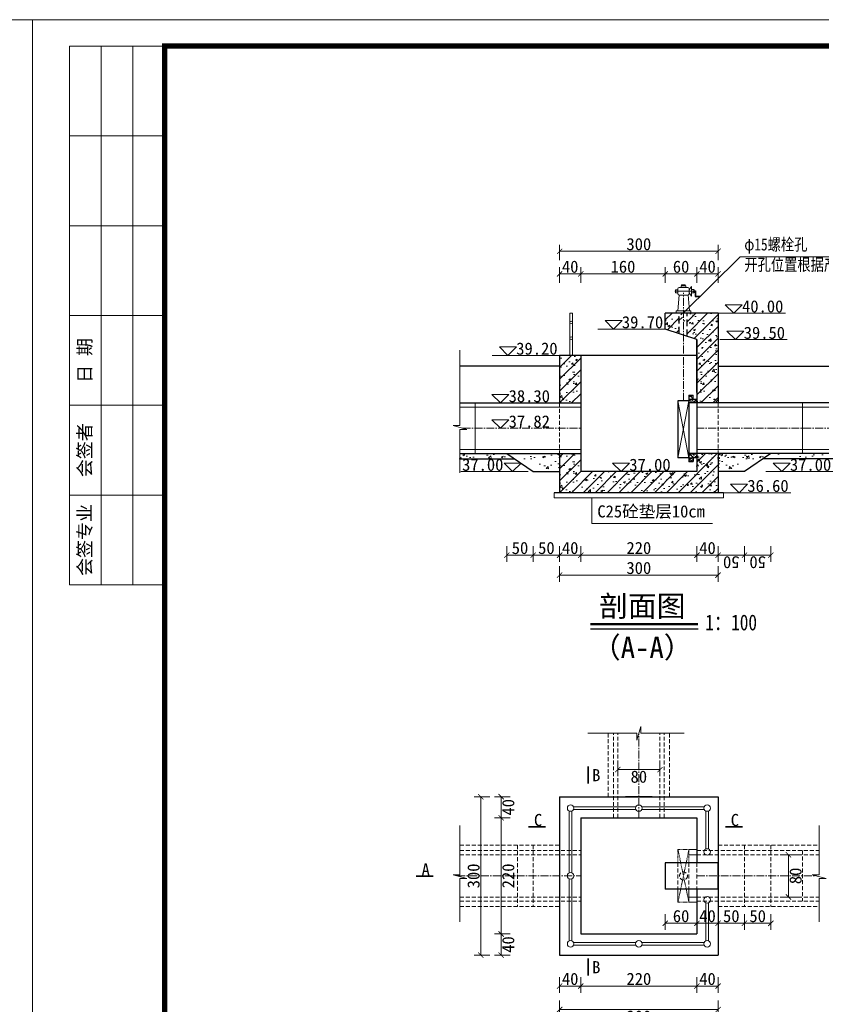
# Model space of a CAD drawing. Extents: x -27255 to 1448651, y 31034 to 8081248.
# Tile 93 of 198: x 583512 to 583663, y 3860907 to 3861094. Entities that reach past the tile are written whole.
import ezdxf
from ezdxf.enums import TextEntityAlignment as Align
from ezdxf.lldxf.tags import DXFTag

# ---------------------------------------------------------------- set-up
doc = ezdxf.new("R2010")
doc.units = 0
for name, pattern in [('CENTER2', [1.125, 0.75, -0.125, 0.125, -0.125]), ('DASHED', [19.05, 12.7, -6.35]), ('HIDDEN', [0.375, 0.25, -0.125])]:
    doc.linetypes.add(name, pattern=pattern)
doc.layers.get('0').update_dxf_attribs({"linetype": 'CONTINUOUS'})
for name, color, linetype, lineweight in [('0.09中心线', 1, 'DASHDOT2', 9), ('0.09标注线', 3, 'CONTINUOUS', 9), ('0.13填充', 8, 'CONTINUOUS', 9), ('0.13文字', 3, 'CONTINUOUS', 13), ('0.15红线', 1, 'CONTINUOUS', 15), ('0.30粗线', 7, 'CONTINUOUS', 30), ('图框', 7, 'CONTINUOUS', 20), ('文字', 7, 'CONTINUOUS', 15), ('粗线', 7, 'CONTINUOUS', 35), ('细实线', 3, 'CONTINUOUS', 20), ('细线', 7, 'CONTINUOUS', 15), ('虚线', 251, 'HIDDEN', 15)]:
    doc.layers.add(name, color=color, linetype=linetype, lineweight=lineweight)
doc.styles.add('-仿宋_GB2312', font='FangSong_GB2312.ttf')
doc.styles.get("Standard").update_dxf_attribs({"font": 'rs.shx', "bigfont": 'hztxt.shx'})
doc.styles.add('宋体', font='FangSong_GB2312.ttf')
tags = doc.linetypes.add('DASHDOT2', pattern=[0.5, 0.25, -0.125, 0, -0.125]).pattern_tags.tags
tags[10:11] = [DXFTag(74, 4), DXFTag(75, 0), DXFTag(340, '0'), DXFTag(46, 1.0), DXFTag(50, 0.0), DXFTag(44, 0.0), DXFTag(45, 0.0)]
tags[8:9] = [DXFTag(74, 4), DXFTag(75, 0), DXFTag(340, '0'), DXFTag(46, 1.0), DXFTag(50, 0.0), DXFTag(44, 0.0), DXFTag(45, 0.0)]
tags[6:7] = [DXFTag(74, 4), DXFTag(75, 0), DXFTag(340, '0'), DXFTag(46, 1.0), DXFTag(50, 0.0), DXFTag(44, 0.0), DXFTag(45, 0.0)]
tags[4:5] = [DXFTag(74, 4), DXFTag(75, 0), DXFTag(340, '0'), DXFTag(46, 1.0), DXFTag(50, 0.0), DXFTag(44, 0.0), DXFTag(45, 0.0)]
doc.dimstyles.get("Standard").update_dxf_attribs({"dimtxt": 0.18, "dimasz": 0.18, "dimexe": 0.18, "dimexo": 0.0625, "dimgap": 0.09, "dimtad": 0, "dimtih": 1, "dimtoh": 1, "dimdec": 4, "dimzin": 0, "dimdsep": 46, "dimtxsty": 'Standard', "dimcen": 0.09, "dimadec": 0, "dimazin": 0, "dimtfac": 1, "dimtdec": 4, "dimtofl": 0, "dimtmove": 0, "dimatfit": 3, "dimfxl": 1, "dimtolj": 1, "dimtzin": 0, "dimarcsym": 0})

# ---------------------------------------------------------------- blocks, each defined once
blk = doc.blocks.new('d4trtg')
at = {"lineweight": 0}
for p, q in [((653868.4, 3899605.3), (653868.4, 3902577.3)), ((653868.4, 3902577.3), (658071.2, 3902577.3))]:
    blk.add_line(p, q, dxfattribs=at)
for p, q in [((654118.6, 3902527.3), (653938.4, 3902527.3)), ((653938.4, 3902527.3), (653938.4, 3901506.6)), ((653998.5, 3902527.3), (653998.5, 3901506.6)), ((654058.5, 3902527.3), (654058.5, 3901506.6)), ((654118.6, 3902357.2), (653938.4, 3902357.2)), ((654118.6, 3902187.1), (653938.4, 3902187.1)), ((654118.6, 3902017), (653938.4, 3902017)), ((654118.6, 3901846.8), (653938.4, 3901846.8)), ((654118.6, 3901676.7), (653938.4, 3901676.7)), ((654118.6, 3901506.6), (653938.4, 3901506.6))]:
    blk.add_line(p, q)
at = {"lineweight": 0, "const_width": 10}
blk.add_lwpolyline([(654118.6, 3902527.3), (658021.2, 3902527.3), (658021.2, 3899655.4), (654118.6, 3899655.4)], close=True, dxfattribs=at)
at = {"char_height": 25.02, "attachment_point": 5, "rotation": 90, "style": '宋体'}
for s, insert in [('日 期', (653968.5, 3901931.9)), ('会签者', (653968.5, 3901761.8)), ('会签专业', (653968.5, 3901591.7))]:
    blk.add_mtext(s, dxfattribs=dict(at, insert=insert))
blk = doc.blocks.new('_ARCHTICK')
at = {"color": 0, "linetype": 'ByBlock', "const_width": 0.15}
blk.add_lwpolyline([(-0.5, -0.5), (0.5, 0.5)], dxfattribs=at)

msp = doc.modelspace()

# ---------------------------------------------------------------- hatches: boundary and pattern name
at = {"layer": '0.13填充'}
h = msp.add_hatch(dxfattribs=at)
h.set_pattern_fill('ANSI31', color=256, scale=0.4, style=0)
h.set_pattern_definition([(45, (583636.2565, 3861036.7041), (-0.898, 0.898), [])])
h.paths.add_polyline_path([(583637.03393, 3861038.20413), (583636.25651, 3861038.20413), (583636.25651, 3861036.70413), (583637.03393, 3861036.70413)])
h = msp.add_hatch(dxfattribs=at)
h.set_pattern_fill('ANSI31', color=256, scale=0.4, style=0)
h.set_pattern_definition([(45, (583633.7825, 3861036.7041), (-0.89803, 0.89803), [])])
h.paths.add_polyline_path([(583637.4651, 3861038.20413), (583636.74252, 3861038.20413), (583636.74252, 3861036.70413), (583637.4651, 3861036.70413)])
at = {"layer": '0.13文字', "linetype": 'Continuous', "lineweight": 13}
h = msp.add_hatch(dxfattribs=at)
h.set_pattern_fill('AR-CONC', color=256, scale=0.02, style=0)
h.set_pattern_definition([(50, (583633.7825, 3861035.0453), (3.6437, -0.3188), [0.381, -4.191]), (355, (583633.7825, 3861035.0453), (-0.705, 3.821), [0.3048, -3.3528]), (100.45, (583634.086, 3861035.0188), (2.939, 3.5023), [0.3238, -3.5618]), (46.18, (583633.7825, 3861036.0613), (5.4216, -0.841), [0.5715, -6.2865]), (96.64, (583634.2343, 3861035.9913), (4.748, 4.9485), [0.4857, -5.3427]), (351.18, (583633.7825, 3861036.0613), (4.748, 4.9485), [0.4572, -5.0292]), (21, (583634.2905, 3861035.8073), (3.0323, -2.0453), [0.381, -4.191]), (326, (583634.2905, 3861035.8073), (1.236, 3.6838), [0.3048, -3.3528]), (71.45, (583634.5432, 3861035.637), (4.2683, 1.6385), [0.3238, -3.5618]), (37.5, (583633.7825, 3861035.0453), (0.06177, 1.6911), [0, -3.31216, 0, -3.4036, 0, -3.3655]), (7.5, (583633.7825, 3861035.0453), (1.3364, 2.0036), [0, -1.94056, 0, -3.23596, 0, -1.2827]), (327.5, (583632.6497, 3861035.0453), (2.7118, -0.11457), [0, -1.27, 0, -3.9624, 0, -5.2578]), (317.5, (583632.1417, 3861035.0453), (2.9626, 0.5085), [0, -1.651, 0, -2.63144, 0, -3.7338])])
h.paths.add_polyline_path([(583633.78252, 3861035.70413), (583636.41764, 3861035.04535), (583636.41764, 3861038.20413), (583635.88403, 3861038.20413), (583633.78252, 3861038.20413)])
at = {"layer": '0.13文字', "lineweight": 13}
h = msp.add_hatch(dxfattribs=at)
h.set_pattern_fill('ANSI31', color=256, scale=0.5, style=0)
h.set_pattern_definition([(45, (583633.7825, 3861021.2041), (-1.12253, 1.12253), [])])
h.paths.add_polyline_path([(583639.78252, 3861033.20413), (583639.78252, 3861023.20413), (583639.78252, 3861021.20413), (583641.73601, 3861021.20413), (583643.78252, 3861021.20413), (583643.78252, 3861038.20413), (583637.91764, 3861038.20413), (583637.91764, 3861033.82576)])
h.paths.add_polyline_path([(583633.78252, 3861035.20413), (583636.41764, 3861034.32576), (583636.41764, 3861038.20413), (583635.88403, 3861038.20413), (583633.78252, 3861038.20413)])
h = msp.add_hatch(dxfattribs=at)
h.set_pattern_fill('AR-CONC', color=256, scale=0.02, style=0)
h.set_pattern_definition([(50, (583637.9176, 3861021.204), (3.6437, -0.3188), [0.381, -4.191]), (355, (583637.9176, 3861021.204), (-0.70486, 3.8211), [0.3048, -3.3528]), (100.45, (583638.2213, 3861021.1776), (2.93885, 3.5023), [0.3238, -3.5618]), (46.184, (583637.9176, 3861022.22), (5.4216, -0.8408), [0.5715, -6.2865]), (96.636, (583638.3694, 3861022.15), (4.7481, 4.9485), [0.4857, -5.3427]), (351.184, (583637.9176, 3861022.22), (4.748, 4.9485), [0.4572, -5.0292]), (21, (583638.4256, 3861021.966), (3.0323, -2.0453), [0.381, -4.191]), (326, (583638.4256, 3861021.966), (1.236, 3.6838), [0.3048, -3.3528]), (71.451, (583638.6783, 3861021.7957), (4.2683, 1.63846), [0.3238, -3.5618]), (37.5, (583637.9176, 3861021.2041), (0.06177, 1.6911), [0, -3.31216, 0, -3.4036, 0, -3.3655]), (7.5, (583637.9176, 3861021.2041), (1.3364, 2.00361), [0, -1.94056, 0, -3.23596, 0, -1.2827]), (327.5, (583636.7848, 3861021.2041), (2.71181, -0.11457), [0, -1.27, 0, -3.9624, 0, -5.2578]), (317.5, (583636.2768, 3861021.2041), (2.96258, 0.50853), [0, -1.651, 0, -2.63144, 0, -3.7338])])
h.paths.add_polyline_path([(583637.91764, 3861038.20413), (583637.91764, 3861033.82576), (583639.78252, 3861033.20413), (583639.78252, 3861023.20413), (583639.78252, 3861021.20413), (583641.73601, 3861021.20413), (583643.78252, 3861021.20413), (583643.78252, 3861038.20413)])
h = msp.add_hatch(dxfattribs=at)
h.set_pattern_fill('ANSI31', color=256, scale=0.5, style=0)
h.set_pattern_definition([(45, (583613.7825, 3861021.2041), (-1.12253, 1.12253), [])])
h.paths.add_polyline_path([(583617.78252, 3861030.20413), (583613.78252, 3861030.20413), (583613.78252, 3861021.20413), (583617.78252, 3861021.20413)])
h = msp.add_hatch(dxfattribs=at)
h.set_pattern_fill('AR-CONC', color=256, scale=0.02, style=0)
h.set_pattern_definition([(50, (583613.7825, 3861021.204), (3.6437, -0.3188), [0.381, -4.191]), (355, (583613.7825, 3861021.204), (-0.7049, 3.8211), [0.3048, -3.3528]), (100.45, (583614.086, 3861021.1776), (2.9389, 3.5023), [0.3238, -3.5618]), (46.184, (583613.7825, 3861022.22), (5.4216, -0.8408), [0.5715, -6.2865]), (96.636, (583614.2343, 3861022.15), (4.748, 4.9485), [0.4857, -5.3427]), (351.184, (583613.7825, 3861022.22), (4.748, 4.9485), [0.4572, -5.0292]), (21, (583614.2905, 3861021.966), (3.0323, -2.0453), [0.381, -4.191]), (326, (583614.2905, 3861021.966), (1.236, 3.6838), [0.3048, -3.3528]), (71.45, (583614.5432, 3861021.7957), (4.2683, 1.6385), [0.3238, -3.5618]), (37.5, (583613.7825, 3861021.2041), (0.06177, 1.6911), [0, -3.31216, 0, -3.4036, 0, -3.3655]), (7.5, (583613.7825, 3861021.2041), (1.3364, 2.0036), [0, -1.94056, 0, -3.23596, 0, -1.2827]), (327.5, (583612.6497, 3861021.2041), (2.71181, -0.11457), [0, -1.27, 0, -3.9624, 0, -5.2578]), (317.5, (583612.1417, 3861021.2041), (2.9626, 0.50853), [0, -1.651, 0, -2.63144, 0, -3.7338])])
h.paths.add_polyline_path([(583613.78252, 3861021.20413), (583617.78252, 3861021.20413), (583617.78252, 3861030.20413), (583613.78252, 3861030.20413)])
h = msp.add_hatch(dxfattribs=at)
h.set_pattern_fill('AR-SAND', color=256, scale=0.01, style=0)
h.set_pattern_definition([(37.5, (583638.2696, 3861021.20413), (-0.016, 0.48941), [0, -0.38608, 0, -0.4318, 0, -0.41275]), (7.5, (583638.2696, 3861021.2041), (0.44952, 0.71683), [0, -0.20828, 0, -0.34798, 0, -0.13335]), (327.5, (583637.9572, 3861021.20413), (0.79099, 0.00144), [0, -0.127, 0, -0.4572, 0, -0.5969]), (317.5, (583637.9572, 3861021.2041), (0.76356, 0.22293), [0, -0.0635, 0, -0.29972, 0, -0.3429])])
h.paths.add_polyline_path([(583639.78252, 3861021.92806), (583639.05468, 3861021.92806), (583639.05468, 3861022.70413), (583638.2696, 3861022.70413), (583638.2696, 3861021.20413), (583639.78252, 3861021.20413)])
h = msp.add_hatch(dxfattribs=at)
h.set_pattern_fill('AR-CONC', color=256, scale=0.02, style=0)
h.set_pattern_definition([(50, (583594.921, 3861010.604), (3.6437, -0.3188), [0.381, -4.191]), (355, (583594.921, 3861010.604), (-0.7049, 3.8211), [0.3048, -3.3528]), (100.45, (583595.2247, 3861010.5776), (2.9389, 3.5023), [0.3238, -3.5618]), (46.184, (583594.921, 3861011.62), (5.4216, -0.8408), [0.5715, -6.2865]), (96.636, (583595.373, 3861011.55), (4.748, 4.9485), [0.4857, -5.3427]), (351.184, (583594.921, 3861011.62), (4.748, 4.9485), [0.4572, -5.0292]), (21, (583595.429, 3861011.366), (3.0323, -2.0453), [0.381, -4.191]), (326, (583595.429, 3861011.366), (1.236, 3.6838), [0.3048, -3.3528]), (71.45, (583595.6818, 3861011.1957), (4.2683, 1.6385), [0.3238, -3.5618]), (37.5, (583594.9211, 3861010.6041), (0.06177, 1.6911), [0, -3.31216, 0, -3.4036, 0, -3.3655]), (7.5, (583594.921, 3861010.6041), (1.3364, 2.0036), [0, -1.94056, 0, -3.23596, 0, -1.2827]), (327.5, (583593.7882, 3861010.6041), (2.71181, -0.11457), [0, -1.27, 0, -3.9624, 0, -5.2578]), (317.5, (583593.2802, 3861010.6041), (2.9626, 0.50853), [0, -1.651, 0, -2.63144, 0, -3.7338])])
h.paths.add_polyline_path([(583594.92107, 3861011.60413), (583594.92107, 3861010.60413), (583606.78252, 3861010.60413), (583605.78252, 3861011.60413)])
h = msp.add_hatch(dxfattribs=at)
h.set_pattern_fill('AR-CONC', color=256, scale=0.02, style=0)
h.set_pattern_definition([(50, (583605.7825, 3861008.604), (3.6437, -0.3188), [0.381, -4.191]), (355, (583605.7825, 3861008.604), (-0.7049, 3.8211), [0.3048, -3.3528]), (100.45, (583606.086, 3861008.5776), (2.9389, 3.5023), [0.3238, -3.5618]), (46.184, (583605.7825, 3861009.62), (5.4216, -0.8408), [0.5715, -6.2865]), (96.636, (583606.2343, 3861009.55), (4.748, 4.9485), [0.4857, -5.3427]), (351.184, (583605.7825, 3861009.62), (4.748, 4.9485), [0.4572, -5.0292]), (21, (583606.2905, 3861009.366), (3.0323, -2.0453), [0.381, -4.191]), (326, (583606.2905, 3861009.366), (1.236, 3.6838), [0.3048, -3.3528]), (71.45, (583606.5432, 3861009.1957), (4.2683, 1.6385), [0.3238, -3.5618]), (37.5, (583605.7825, 3861008.6041), (0.06177, 1.6911), [0, -3.31216, 0, -3.4036, 0, -3.3655]), (7.5, (583605.7825, 3861008.6041), (1.3364, 2.0036), [0, -1.94056, 0, -3.23596, 0, -1.2827]), (327.5, (583604.6497, 3861008.6041), (2.71181, -0.11457), [0, -1.27, 0, -3.9624, 0, -5.2578]), (317.5, (583604.1417, 3861008.6041), (2.9626, 0.50853), [0, -1.651, 0, -2.63144, 0, -3.7338])])
h.paths.add_polyline_path([(583613.78252, 3861011.60413), (583605.78252, 3861011.60413), (583608.78252, 3861008.60413), (583613.78252, 3861008.60413)])
h = msp.add_hatch(dxfattribs=at)
h.set_pattern_fill('AR-CONC', color=256, scale=0.02, style=0)
h.set_pattern_definition([(50, (583613.7825, 3861004.204), (3.6437, -0.31878), [0.381, -4.191]), (355, (583613.7825, 3861004.204), (-0.70486, 3.82113), [0.3048, -3.3528]), (100.451, (583614.086, 3861004.1776), (2.93885, 3.50233), [0.3238, -3.5618]), (46.184, (583613.7825, 3861005.22), (5.4216, -0.84085), [0.5715, -6.2865]), (96.636, (583614.2343, 3861005.15), (4.7481, 4.9485), [0.4857, -5.3427]), (351.184, (583613.7825, 3861005.22), (4.7481, 4.9485), [0.4572, -5.0292]), (21, (583614.2905, 3861004.966), (3.0323, -2.0453), [0.381, -4.191]), (326, (583614.2905, 3861004.966), (1.23604, 3.68376), [0.3048, -3.3528]), (71.451, (583614.5432, 3861004.7957), (4.26833, 1.63846), [0.3238, -3.5618]), (37.5, (583613.7825, 3861004.2041), (0.06177, 1.6911), [0, -3.31216, 0, -3.4036, 0, -3.3655]), (7.5, (583613.7825, 3861004.2041), (1.33639, 2.00361), [0, -1.94056, 0, -3.23596, 0, -1.2827]), (327.5, (583612.6497, 3861004.2041), (2.71181, -0.114575), [0, -1.27, 0, -3.9624, 0, -5.2578]), (317.5, (583612.1417, 3861004.2041), (2.96258, 0.50853), [0, -1.651, 0, -2.63144, 0, -3.7338])])
h.paths.add_polyline_path([(583617.78252, 3861008.20413), (583617.78252, 3861011.60413), (583613.78252, 3861011.60413), (583613.78252, 3861004.20413), (583643.78252, 3861004.20413), (583643.78252, 3861011.60413), (583639.78252, 3861011.60413), (583639.78252, 3861008.20413)])
h = msp.add_hatch(dxfattribs=at)
h.set_pattern_fill('ANSI31', color=256, scale=0.5, style=0)
h.set_pattern_definition([(45, (583613.7825, 3861004.2041), (-1.12253, 1.12253), [])])
h.paths.add_polyline_path([(583617.78252, 3861008.20413), (583617.78252, 3861011.60413), (583613.78252, 3861011.60413), (583613.78252, 3861004.20413), (583643.78252, 3861004.20413), (583643.78252, 3861011.60413), (583639.78252, 3861011.60413), (583639.78252, 3861008.20413)])
h = msp.add_hatch(dxfattribs=at)
h.set_pattern_fill('AR-SAND', color=256, scale=0.01, style=0)
h.set_pattern_definition([(37.5, (583638.2696, 3861010.10413), (-0.016, 0.48941), [0, -0.38608, 0, -0.4318, 0, -0.41275]), (7.5, (583638.2696, 3861010.1041), (0.44952, 0.71683), [0, -0.20828, 0, -0.34798, 0, -0.13335]), (327.5, (583637.9572, 3861010.10413), (0.79099, 0.00144), [0, -0.127, 0, -0.4572, 0, -0.5969]), (317.5, (583637.9572, 3861010.1041), (0.76356, 0.22293), [0, -0.0635, 0, -0.29972, 0, -0.3429])])
h.paths.add_polyline_path([(583639.78252, 3861011.60413), (583638.2696, 3861011.60413), (583638.2696, 3861010.10413), (583639.05468, 3861010.10413), (583639.05468, 3861010.8802), (583639.78252, 3861010.8802)])
h = msp.add_hatch(dxfattribs=at)
h.set_pattern_fill('AR-CONC', color=256, scale=0.02, style=0)
h.set_pattern_definition([(50, (583643.7825, 3861010.604), (3.6437, -0.31878), [0.381, -4.191]), (355, (583643.7825, 3861010.604), (-0.70486, 3.82113), [0.3048, -3.3528]), (100.451, (583644.086, 3861010.5776), (2.93885, 3.50233), [0.3238, -3.5618]), (46.184, (583643.7825, 3861011.62), (5.4216, -0.84085), [0.5715, -6.2865]), (96.636, (583644.2343, 3861011.55), (4.7481, 4.9485), [0.4857, -5.3427]), (351.184, (583643.7825, 3861011.62), (4.7481, 4.9485), [0.4572, -5.0292]), (21, (583644.2905, 3861011.366), (3.0323, -2.0453), [0.381, -4.191]), (326, (583644.2905, 3861011.366), (1.23604, 3.68376), [0.3048, -3.3528]), (71.451, (583644.5432, 3861011.1957), (4.26833, 1.63846), [0.3238, -3.5618]), (37.5, (583643.7825, 3861010.6041), (0.06177, 1.6911), [0, -3.31216, 0, -3.4036, 0, -3.3655]), (7.5, (583643.7825, 3861010.6041), (1.33639, 2.00361), [0, -1.94056, 0, -3.23596, 0, -1.2827]), (327.5, (583642.6497, 3861010.6041), (2.71181, -0.114575), [0, -1.27, 0, -3.9624, 0, -5.2578]), (317.5, (583642.1417, 3861010.6041), (2.96258, 0.50853), [0, -1.651, 0, -2.63144, 0, -3.7338])])
h.paths.add_polyline_path([(583683.40315, 3861010.60413), (583683.40315, 3861011.60413), (583643.78252, 3861011.60413), (583643.78252, 3861010.60413)])
h = msp.add_hatch(dxfattribs=at)
h.set_pattern_fill('AR-CONC', color=256, scale=0.02, style=0)
h.set_pattern_definition([(130, (583651.7825, 3861008.604), (-3.6437, -0.3188), [0.381, -4.191]), (185, (583651.7825, 3861008.604), (0.7049, 3.8211), [0.3048, -3.3528]), (79.55, (583651.479, 3861008.5776), (-2.9389, 3.5023), [0.3238, -3.5618]), (133.816, (583651.7825, 3861009.62), (-5.4216, -0.8408), [0.5715, -6.2865]), (83.364, (583651.3307, 3861009.55), (-4.748, 4.9485), [0.4857, -5.3427]), (188.816, (583651.7825, 3861009.62), (-4.748, 4.9485), [0.4572, -5.0292]), (159, (583651.2745, 3861009.366), (-3.0323, -2.0453), [0.381, -4.191]), (214, (583651.2745, 3861009.366), (-1.236, 3.6838), [0.3048, -3.3528]), (108.55, (583651.022, 3861009.1957), (-4.2683, 1.6385), [0.3238, -3.5618]), (142.5, (583651.7825, 3861008.6041), (-0.06177, 1.6911), [0, -3.31216, 0, -3.4036, 0, -3.3655]), (172.5, (583651.7825, 3861008.6041), (-1.3364, 2.0036), [0, -1.94056, 0, -3.23596, 0, -1.2827]), (212.5, (583652.9154, 3861008.6041), (-2.71181, -0.11457), [0, -1.27, 0, -3.9624, 0, -5.2578]), (222.5, (583653.4234, 3861008.6041), (-2.9626, 0.50853), [0, -1.651, 0, -2.63144, 0, -3.7338])])
h.paths.add_polyline_path([(583643.78252, 3861011.60413), (583651.78252, 3861011.60413), (583648.78252, 3861008.60413), (583643.78252, 3861008.60413)])
at = {"layer": '0.13文字', "linetype": 'Continuous', "lineweight": 13}
h = msp.add_hatch(dxfattribs=at)
h.set_pattern_fill('AR-CONC', color=256, scale=0.02, style=0)
h.set_pattern_definition([(50, (583639.7825, 3861009.204), (3.6437, -0.3188), [0.381, -4.191]), (355, (583639.7825, 3861009.204), (-0.7049, 3.8211), [0.3048, -3.3528]), (100.45, (583640.086, 3861009.1776), (2.9389, 3.5023), [0.3238, -3.5618]), (46.18, (583639.7825, 3861010.22), (5.4216, -0.841), [0.5715, -6.2865]), (96.64, (583640.2343, 3861010.15), (4.748, 4.9485), [0.4857, -5.3427]), (351.18, (583639.7825, 3861010.22), (4.748, 4.9485), [0.4572, -5.0292]), (21, (583640.2905, 3861009.966), (3.0323, -2.0453), [0.381, -4.191]), (326, (583640.2905, 3861009.966), (1.236, 3.6838), [0.3048, -3.3528]), (71.45, (583640.5432, 3861009.7957), (4.2683, 1.6385), [0.3238, -3.5618]), (37.5, (583639.7825, 3861009.2041), (0.06177, 1.6911), [0, -3.31216, 0, -3.4036, 0, -3.3655]), (7.5, (583639.7825, 3861009.2041), (1.3364, 2.0036), [0, -1.94056, 0, -3.23596, 0, -1.2827]), (327.5, (583638.6497, 3861009.2041), (2.7118, -0.11457), [0, -1.27, 0, -3.9624, 0, -5.2578]), (317.5, (583638.1417, 3861009.2041), (2.9626, 0.5085), [0, -1.651, 0, -2.63144, 0, -3.7338])])
h.paths.add_polyline_path([(583639.78252, 3861011.20413), (583639.78252, 3861009.20413), (583644.78252, 3861009.20413), (583644.78252, 3861011.20413)])

# ---------------------------------------------------------------- linework, layer by layer
for p, q in [((583638.97653, 3861042.38586), (583639.47146, 3861042.38586)), ((583639.18474, 3861042.71957), (583639.18474, 3861042.05214)), ((583639.18474, 3861042.41879), (583639.49928, 3861042.41879)), ((583639.18474, 3861042.35292), (583639.49928, 3861042.35292)), ((583639.44364, 3861042.41879), (583639.44364, 3861041.36358)), ((583639.44364, 3861041.36358), (583640.32698, 3861041.36358)), ((583639.49928, 3861042.41879), (583639.49928, 3861041.42612)), ((583639.49928, 3861041.42612), (583640.32698, 3861041.42612)), ((583640.32698, 3861041.42612), (583640.32698, 3861041.36358))]:
    msp.add_line(p, q)
at = {"linetype": 'Continuous', "lineweight": 30}
for p, q in [((583633.78252, 3861035.20413), (583633.78252, 3861038.20413)), ((583639.78252, 3861033.20413), (583633.78252, 3861035.20413)), ((583639.78252, 3861023.20413), (583639.78252, 3861033.20413)), ((583638.2696, 3861022.70413), (583638.2696, 3861010.10413)), ((583638.2696, 3861022.70413), (583639.05468, 3861022.70413)), ((583639.05468, 3861021.92806), (583639.05468, 3861022.70413)), ((583638.2696, 3861021.6021), (583636.1896, 3861021.6021)), ((583636.1896, 3861021.6021), (583636.1896, 3861010.83372)), ((583639.78252, 3861021.20413), (583638.2696, 3861021.20413)), ((583639.05468, 3861021.92806), (583639.78252, 3861021.92806)), ((583641.73601, 3861021.20413), (583639.78252, 3861021.20413)), ((583639.78252, 3861011.60413), (583638.2696, 3861011.60413)), ((583641.73601, 3861011.60413), (583639.78252, 3861011.60413)), ((583638.2696, 3861010.83372), (583636.1896, 3861010.83372)), ((583638.2696, 3861010.10413), (583639.05468, 3861010.10413)), ((583639.05468, 3861010.8802), (583639.78252, 3861010.8802)), ((583639.05468, 3861010.8802), (583639.05468, 3861010.10413)), ((583631.28252, 3860946.61057), (583626.28252, 3860946.61057)), ((583643.78252, 3860934.11057), (583633.78252, 3860934.11057)), ((583633.78252, 3860934.11057), (583633.78252, 3860929.11057)), ((583643.78252, 3860929.11057), (583643.78252, 3860934.11057)), ((583643.78252, 3860929.11057), (583633.78252, 3860929.11057))]:
    msp.add_line(p, q, dxfattribs=at)
at = {"linetype": 'DASHED', "ltscale": 0.1}
for p, q in [((583636.41764, 3861034.32576), (583636.41764, 3861038.20413)), ((583637.91764, 3861033.82576), (583637.91764, 3861038.20413))]:
    msp.add_line(p, q, dxfattribs=at)
at = {"color": 7}
msp.add_line((583639.98396, 3860978.38001), (583619.62315, 3860978.38001), dxfattribs=at)
at = {"color": 7, "const_width": 0.4608}
msp.add_lwpolyline([(583639.98396, 3860979.28001), (583619.62315, 3860979.28001)], dxfattribs=at)
at = {"layer": '0.09中心线', "lineweight": 20, "ltscale": 3}
msp.add_line((583635.56716, 3861042.38586), (583638.97653, 3861042.38586), dxfattribs=at)
at = {"layer": '0.09标注线'}
for p, q in [((583647.97379, 3861048.87884), (583679.69572, 3861048.87884)), ((583638.2696, 3861021.6021), (583636.1896, 3861010.83372)), ((583636.1896, 3861021.6021), (583638.2696, 3861010.83372)), ((583619.88849, 3860998.38189), (583642.74655, 3860998.38189))]:
    msp.add_line(p, q, dxfattribs=at)
at = {"layer": '0.09标注线', "linetype": 'HIDDEN', "lineweight": 9, "ltscale": 0.2}
for p, q in [((583636.1896, 3860936.61057), (583636.1896, 3860934.11057)), ((583638.2696, 3860936.61057), (583636.1896, 3860936.61057)), ((583638.2696, 3860936.61057), (583636.1896, 3860926.61057)), ((583636.1896, 3860936.61057), (583638.2696, 3860926.61057)), ((583636.1896, 3860936.61057), (583636.1896, 3860934.11057)), ((583638.2696, 3860934.11057), (583638.2696, 3860936.61057)), ((583638.2696, 3860926.61057), (583636.1896, 3860926.61057))]:
    msp.add_line(p, q, dxfattribs=at)
at = {"layer": '0.13文字', "linetype": 'Continuous', "lineweight": 13}
for p, q in [((582175.00285, 3861093.80819), (587865.89025, 3861093.80819)), ((583616.42988, 3860944.71933), (583628.21824, 3860944.71933)), ((583629.34681, 3860944.71933), (583641.13517, 3860944.71933)), ((583615.60933, 3860943.89879), (583615.60933, 3860932.17485)), ((583616.12185, 3860943.89879), (583616.12185, 3860932.17485)), ((583616.42988, 3860944.20682), (583628.21824, 3860944.20682)), ((583629.34681, 3860944.20682), (583641.13517, 3860944.20682)), ((583641.44319, 3860943.89879), (583641.44319, 3860936.70857)), ((583641.95571, 3860943.89879), (583641.95571, 3860936.70857)), ((583639.78252, 3860936.61057), (583638.2696, 3860936.61057)), ((583639.78252, 3860935.61057), (583638.2696, 3860935.61057)), ((583615.60933, 3860919.32234), (583615.60933, 3860931.04628)), ((583616.12185, 3860919.32234), (583616.12185, 3860931.04628)), ((583639.78252, 3860927.61057), (583638.2696, 3860927.61057)), ((583639.78252, 3860926.61057), (583638.2696, 3860926.61057)), ((583641.44319, 3860919.32234), (583641.44319, 3860926.51256)), ((583641.95571, 3860919.32234), (583641.95571, 3860926.51256)), ((583616.42988, 3860919.01431), (583628.21824, 3860919.01431)), ((583616.42988, 3860918.5018), (583628.21824, 3860918.5018)), ((583629.34681, 3860919.01431), (583641.13517, 3860919.01431)), ((583629.34681, 3860918.5018), (583641.13517, 3860918.5018))]:
    msp.add_line(p, q, dxfattribs=at)
at = {"layer": '0.13文字', "lineweight": 13}
for p, q in [((583647.97379, 3861048.87884), (583637.19915, 3861038.20413)), ((583659.78252, 3861021.20413), (583659.78252, 3861011.60413)), ((583594.92107, 3861020.40413), (583617.78252, 3861020.40413)), ((583683.40315, 3861020.40413), (583639.78252, 3861020.40413)), ((583594.92107, 3861012.40413), (583617.78252, 3861012.40413)), ((583683.40315, 3861012.40413), (583639.78252, 3861012.40413)), ((583612.78252, 3861004.20413), (583612.78252, 3861003.20413)), ((583644.78252, 3861004.20413), (583644.78252, 3861003.20413)), ((583644.78252, 3861003.20413), (583612.78252, 3861003.20413)), ((583619.88849, 3860998.38189), (583619.88849, 3861003.20413)), ((583636.1896, 3860929.11057), (583636.1896, 3860926.61057)), ((583638.2696, 3860929.11057), (583638.2696, 3860926.61057))]:
    msp.add_line(p, q, dxfattribs=at)
at = {"layer": '0.13文字', "linetype": 'Continuous', "lineweight": 13}
for centre in [(583615.86559, 3860944.46308), (583628.78252, 3860944.46308), (583641.69945, 3860944.46308), (583641.69945, 3860936.14429), (583615.86559, 3860931.61057), (583641.69945, 3860927.07684), (583615.86559, 3860918.75805), (583628.78252, 3860918.75805), (583641.69945, 3860918.75805)]:
    msp.add_circle(centre, 0.61975, dxfattribs=at)
at = {"layer": '0.15红线'}
for p, q in [((583615.71765, 3861030.20413), (583615.71765, 3861038.20413)), ((583616.21765, 3861038.20413), (583615.71765, 3861038.20413)), ((583616.21765, 3861030.20413), (583616.21765, 3861038.20413))]:
    msp.add_line(p, q, dxfattribs=at)
for centre in [(583615.96765, 3861036.47583), (583615.96765, 3861033.46365)]:
    msp.add_circle(centre, 0.25, dxfattribs=at)
at = {"layer": '0.30粗线', "color": 7, "lineweight": 13}
for p, q in [((583636.76652, 3861043.05953), (583636.76652, 3861043.39077)), ((583636.76652, 3861043.39077), (583637.6759, 3861043.39077)), ((583637.55252, 3861043.54955), (583636.88162, 3861043.54955)), ((583636.88162, 3861043.54955), (583636.88162, 3861043.39077)), ((583637.55252, 3861043.39077), (583637.55252, 3861043.54955)), ((583637.6759, 3861043.39077), (583637.6759, 3861043.05953)), ((583638.77604, 3861041.43744), (583638.77604, 3861043.28023)), ((583636.17625, 3861042.63286), (583635.69406, 3861042.63286)), ((583635.69406, 3861042.63286), (583635.69406, 3861042.09555)), ((583635.69406, 3861042.09555), (583636.17625, 3861042.09555)), ((583636.17625, 3861041.90075), (583636.17625, 3861042.80953)), ((583636.40409, 3861041.65174), (583636.18623, 3861038.62735)), ((583636.42625, 3861043.05953), (583638.07129, 3861043.05953)), ((583637.86654, 3861041.65075), (583636.42625, 3861041.65075)), ((583638.07129, 3861041.65346), (583637.8663, 3861041.65346)), ((583638.10759, 3861041.65611), (583638.3671, 3861038.62735)), ((583638.32129, 3861042.80953), (583638.32129, 3861041.90346)), ((583638.72194, 3861042.71957), (583639.18474, 3861042.71957)), ((583638.72194, 3861042.05214), (583639.18474, 3861042.05214)), ((583638.61296, 3861038.62735), (583635.83366, 3861038.62735)), ((583635.83366, 3861038.62735), (583635.83366, 3861038.20413)), ((583638.61296, 3861038.20413), (583638.61296, 3861038.62735))]:
    msp.add_line(p, q, dxfattribs=at)
at = {"layer": '0.30粗线'}
for p, q in [((583643.78252, 3861038.20413), (583633.78252, 3861038.20413)), ((583643.78252, 3861038.20413), (583643.78252, 3861021.20413)), ((583639.78252, 3861033.20413), (583639.78252, 3861008.20413)), ((583639.78252, 3861030.20413), (583613.78252, 3861030.20413)), ((583613.78252, 3861030.20413), (583613.78252, 3861021.20413)), ((583617.78252, 3861030.20413), (583617.78252, 3861008.20413)), ((583613.78252, 3861028.20413), (583594.92107, 3861028.20413)), ((583613.78252, 3861028.20413), (583594.92107, 3861028.20413)), ((583643.78252, 3861028.20413), (583683.40315, 3861028.20413)), ((583594.92107, 3861021.20413), (583617.78252, 3861021.20413)), ((583683.40315, 3861021.20413), (583639.78252, 3861021.20413)), ((583594.92107, 3861011.60413), (583617.78252, 3861011.60413)), ((583603.78252, 3861011.60413), (583608.78252, 3861008.20413)), ((583613.78252, 3861011.60413), (583613.78252, 3861004.20413)), ((583683.40315, 3861011.60413), (583639.78252, 3861011.60413)), ((583643.78252, 3861011.60413), (583643.78252, 3861004.20413)), ((583653.78252, 3861011.60413), (583648.78252, 3861008.20413)), ((583594.92107, 3861010.60413), (583605.25311, 3861010.60413)), ((583683.40315, 3861010.60413), (583652.31194, 3861010.60413)), ((583608.78252, 3861008.20413), (583613.78252, 3861008.20413)), ((583639.78252, 3861008.20413), (583617.78252, 3861008.20413)), ((583648.78252, 3861008.20413), (583643.78252, 3861008.20413)), ((583644.78252, 3861004.20413), (583612.78252, 3861004.20413)), ((583613.78252, 3860946.61057), (583643.78252, 3860946.61057)), ((583613.78252, 3860946.61057), (583613.78252, 3860916.61057)), ((583643.78252, 3860946.61057), (583643.78252, 3860916.61057)), ((583617.78252, 3860942.61057), (583639.78252, 3860942.61057)), ((583617.78252, 3860942.61057), (583617.78252, 3860920.61057)), ((583639.78252, 3860942.61057), (583639.78252, 3860934.11057)), ((583639.78252, 3860929.11057), (583639.78252, 3860920.61057)), ((583617.78252, 3860920.61057), (583639.78252, 3860920.61057)), ((583613.78252, 3860916.61057), (583643.78252, 3860916.61057))]:
    msp.add_line(p, q, dxfattribs=at)
at = {"layer": '0.30粗线', "color": 7, "lineweight": 13}
for centre, start, end in [((583636.42625, 3861042.80953), 90, 180), ((583636.42625, 3861041.90075), 180, 270), ((583638.07129, 3861042.80953), 0, 90), ((583638.07129, 3861041.90346), 270, 0)]:
    msp.add_arc(centre, 0.25, start, end, dxfattribs=at)
at = {"layer": '粗线'}
for p, q in [((583619.21517, 3860949.11339), (583619.21517, 3860952.32445)), ((583611.12976, 3860940.90409), (583607.9187, 3860940.90409)), ((583648.37917, 3860940.90409), (583645.16812, 3860940.90409)), ((583589.85462, 3860931.5595), (583586.64357, 3860931.5595)), ((583619.21517, 3860912.73691), (583619.21517, 3860915.94797))]:
    msp.add_line(p, q, dxfattribs=at)
at = {"layer": '细实线', "color": 1, "linetype": 'CENTER2', "lineweight": 13, "ltscale": 2}
for p, q in [((583637.2296, 3861021.6021), (583637.2296, 3861042.05487)), ((583595.42352, 3861016.40413), (583617.78252, 3861016.40413)), ((583683.9056, 3861016.40413), (583639.78252, 3861016.40413)), ((583628.78252, 3860942.61057), (583628.78252, 3860958.62878)), ((583594.41028, 3860931.61057), (583617.78252, 3860931.61057)), ((583639.78252, 3860931.61057), (583662.42071, 3860931.61057))]:
    msp.add_line(p, q, dxfattribs=at)
at = {"layer": '细实线', "color": 3, "lineweight": 15}
for p, q in [((583645.15255, 3861039.80807), (583646.7565, 3861038.20413)), ((583648.36045, 3861039.80807), (583645.15255, 3861039.80807)), ((583646.7565, 3861038.20413), (583648.36045, 3861039.80807)), ((583643.78252, 3861038.20413), (583656.53091, 3861038.20413)), ((583622.40417, 3861036.80807), (583624.00812, 3861035.20413)), ((583625.61207, 3861036.80807), (583622.40417, 3861036.80807)), ((583624.00812, 3861035.20413), (583625.61207, 3861036.80807)), ((583621.03414, 3861035.20413), (583633.78252, 3861035.20413)), ((583645.46819, 3861034.80807), (583647.07214, 3861033.20413)), ((583648.67609, 3861034.80807), (583645.46819, 3861034.80807)), ((583647.07214, 3861033.20413), (583648.67609, 3861034.80807)), ((583644.09816, 3861033.20413), (583656.84654, 3861033.20413)), ((583594.92107, 3861031.20082, -0.09223), (583594.92107, 3861016.91195, -0.09223)), ((583601.03414, 3861030.20413), (583613.78252, 3861030.20413)), ((583602.40417, 3861031.80807), (583604.00812, 3861030.20413)), ((583605.61207, 3861031.80807), (583602.40417, 3861031.80807)), ((583604.00812, 3861030.20413), (583605.61207, 3861031.80807)), ((583600.96118, 3861022.80807), (583602.56512, 3861021.20413)), ((583604.16907, 3861022.80807), (583600.96118, 3861022.80807)), ((583602.56512, 3861021.20413), (583604.16907, 3861022.80807)), ((583597.78252, 3861021.20413), (583597.78252, 3861011.60413)), ((583600.96118, 3861018.00807), (583602.56512, 3861016.40413)), ((583604.16907, 3861018.00807), (583600.96118, 3861018.00807)), ((583602.56512, 3861016.40413), (583604.16907, 3861018.00807)), ((583593.61606, 3861016.91195, -0.09223), (583594.92107, 3861016.91195, -0.09223)), ((583596.22607, 3861016.17864, -0.09223), (583593.61606, 3861016.91195, -0.09223)), ((583594.92107, 3861016.17864, -0.09223), (583594.92107, 3861007.98557, -0.09223)), ((583594.92107, 3861016.17864, -0.09223), (583596.22607, 3861016.17864, -0.09223)), ((583604.86944, 3861008.20413), (583603.26549, 3861009.80807)), ((583603.26549, 3861009.80807), (583606.47339, 3861009.80807)), ((583606.47339, 3861009.80807), (583604.86944, 3861008.20413)), ((583623.80809, 3861009.80807), (583625.41204, 3861008.20413)), ((583627.01598, 3861009.80807), (583623.80809, 3861009.80807)), ((583625.41204, 3861008.20413), (583627.01598, 3861009.80807)), ((583654.21884, 3861009.80807), (583655.82279, 3861008.20413)), ((583657.42674, 3861009.80807), (583654.21884, 3861009.80807)), ((583655.82279, 3861008.20413), (583657.42674, 3861009.80807)), ((583607.84342, 3861008.20413), (583595.09504, 3861008.20413)), ((583622.43806, 3861008.20413), (583635.18644, 3861008.20413)), ((583652.84881, 3861008.20413), (583665.59719, 3861008.20413)), ((583644.78252, 3861004.20413), (583657.53091, 3861004.20413)), ((583646.15255, 3861005.80807), (583647.7565, 3861004.20413)), ((583649.36045, 3861005.80807), (583646.15255, 3861005.80807)), ((583647.7565, 3861004.20413), (583649.36045, 3861005.80807)), ((583629.14918, 3860959.93379), (583628.41587, 3860957.32378)), ((583629.14918, 3860958.62878), (583629.14918, 3860959.93379)), ((583619.10798, 3860958.62878), (583628.41587, 3860958.62878)), ((583628.41587, 3860957.32378), (583628.41587, 3860958.62878)), ((583629.14918, 3860958.62878), (583637.34225, 3860958.62878)), ((583594.92107, 3860941.1416, -0.09223), (583594.92107, 3860931.83371, -0.09223)), ((583662.93149, 3860941.1416, -0.09223), (583662.93149, 3860931.83371, -0.09223)), ((583593.61606, 3860931.83371, -0.09223), (583594.92107, 3860931.83371, -0.09223)), ((583596.22607, 3860931.1004, -0.09223), (583593.61606, 3860931.83371, -0.09223)), ((583661.62649, 3860931.83371, -0.09223), (583662.93149, 3860931.83371, -0.09223)), ((583664.2365, 3860931.1004, -0.09223), (583661.62649, 3860931.83371, -0.09223)), ((583594.92107, 3860931.1004, -0.09223), (583594.92107, 3860922.90733, -0.09223)), ((583594.92107, 3860931.1004, -0.09223), (583596.22607, 3860931.1004, -0.09223)), ((583662.93149, 3860931.1004, -0.09223), (583662.93149, 3860922.90733, -0.09223)), ((583662.93149, 3860931.1004, -0.09223), (583664.2365, 3860931.1004, -0.09223))]:
    msp.add_line(p, q, dxfattribs=at)
at = {"layer": '细线', "color": 7, "lineweight": 13}
for p, q in [((583638.32129, 3861042.66355), (583638.72194, 3861043.28023)), ((583638.32129, 3861042.09264), (583638.77604, 3861041.43744)), ((583638.61296, 3861038.20413), (583638.61296, 3861038.20413))]:
    msp.add_line(p, q, dxfattribs=at)
at = {"layer": '虚线', "color": 8, "lineweight": 15, "ltscale": 3}
for p, q in [((583613.78252, 3861021.20413), (583613.78252, 3861011.60413)), ((583643.78252, 3861021.20413), (583643.78252, 3861011.60413)), ((583622.98252, 3860946.61057), (583622.98252, 3860958.62878)), ((583623.98252, 3860942.61057), (583623.98252, 3860958.62878)), ((583624.78252, 3860942.61057), (583624.78252, 3860958.62878)), ((583632.78252, 3860942.61057), (583632.78252, 3860958.62878)), ((583633.58252, 3860942.61057), (583633.58252, 3860958.62878)), ((583634.58252, 3860946.61057), (583634.58252, 3860958.62878)), ((583594.92107, 3860937.41057), (583613.78252, 3860937.41057)), ((583605.78252, 3860937.41057), (583605.78252, 3860925.81057)), ((583608.78252, 3860937.41057), (583608.78252, 3860925.81057)), ((583643.78252, 3860937.41057), (583662.93149, 3860937.41057)), ((583648.78252, 3860937.41057), (583648.78252, 3860925.81057)), ((583653.78252, 3860937.41057), (583653.78252, 3860925.81057)), ((583594.92107, 3860936.41057), (583617.78252, 3860936.41057)), ((583594.92107, 3860935.61057), (583617.78252, 3860935.61057)), ((583639.78252, 3860936.41057), (583662.93149, 3860936.41057)), ((583639.78252, 3860935.61057), (583662.93149, 3860935.61057)), ((583659.78252, 3860936.41057), (583659.78252, 3860926.81057)), ((583636.1896, 3860934.11057), (583636.1896, 3860929.11057)), ((583638.2696, 3860934.11057), (583638.2696, 3860929.11057)), ((583639.78252, 3860934.11057), (583639.78252, 3860929.11057)), ((583594.92107, 3860927.61057), (583617.78252, 3860927.61057)), ((583639.78252, 3860927.61057), (583662.93149, 3860927.61057)), ((583594.92107, 3860926.81057), (583617.78252, 3860926.81057)), ((583594.92107, 3860925.81057), (583613.78252, 3860925.81057)), ((583639.78252, 3860926.81057), (583662.93149, 3860926.81057)), ((583643.78252, 3860925.81057), (583662.93149, 3860925.81057))]:
    msp.add_line(p, q, dxfattribs=at)
msp.add_circle((583637.2296, 3860931.61057, -101.75071), 0.75, dxfattribs=at)

# ---------------------------------------------------------------- block references
at = {"layer": '图框', "xscale": 0.09999999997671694, "yscale": 0.1000000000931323, "zscale": 0.1}
msp.add_blockref('d4trtg', (518127.15735, 3470836.0742), dxfattribs=at)

# ---------------------------------------------------------------- texts
at = {"color": 7, "style": '-仿宋_GB2312'}
for s, p in [('剖面图', (583629.43235, 3860982.79444)), ('（A-A）', (583629.43235, 3860974.97803, 3.05224))]:
    msp.add_text(s, height=4, dxfattribs=at).set_placement(p, align=Align.MIDDLE)
at = {"color": 7, "style": '-仿宋_GB2312', "width": 0.8}
msp.add_text('1：100', height=3, dxfattribs=at).set_placement((583646.25264, 3860979.60624), align=Align.MIDDLE)
at = {"layer": '0.09标注线', "insert": (583648.75396, 3861052.39769, -0.81423), "char_height": 2.3, "attachment_point": 1, "style": '-仿宋_GB2312'}
msp.add_mtext('{\\W0.8;φ15螺栓孔\\P开孔位置根据产品尺寸确定}', dxfattribs=at)
at = {"layer": '0.09标注线', "insert": (583620.92783, 3861001.81182, -5.8678), "char_height": 2.3, "width": 36.0624874, "attachment_point": 1, "style": '-仿宋_GB2312'}
msp.add_mtext('C25砼垫层10cm', dxfattribs=at)
at = {"layer": '文字', "char_height": 2.3, "width": 2.3, "attachment_point": 7, "style": '-仿宋_GB2312'}
for s, insert in [('B', (583619.93662, 3860949.54434)), ('C', (583608.92647, 3860941.01111)), ('C', (583646.17588, 3860941.01111)), ('A', (583587.65133, 3860931.66652)), ('B', (583619.93662, 3860913.16786))]:
    msp.add_mtext(s, dxfattribs=dict(at, insert=insert))
at = {"layer": '细实线', "color": 3, "lineweight": 15, "char_height": 2.3, "width": 2.3, "attachment_point": 3, "style": '-仿宋_GB2312'}
for s, insert in [('40.00', (583656.14521, 3861040.65253)), ('39.70', (583633.39683, 3861037.65253)), ('39.50', (583656.46085, 3861035.65253)), ('39.20', (583613.39683, 3861032.65253)), ('38.30', (583611.95383, 3861023.65253)), ('37.82', (583611.95383, 3861018.85253)), ('37.00', (583603.14458, 3861010.65253)), ('37.00', (583634.80075, 3861010.65253)), ('37.00', (583665.2115, 3861010.65253)), ('36.60', (583657.14521, 3861006.65253))]:
    msp.add_mtext(s, dxfattribs=dict(at, insert=insert))

# ---------------------------------------------------------------- dimensions: what is measured, and where the dimension line sits
at = {"layer": '0.13文字', "lineweight": 13}
for base, p1, p2 in [((583643.78252, 3861049.93104), (583613.78252, 3861030.20413), (583643.78252, 3861028.20413)), ((583617.78252, 3861045.65187), (583613.78252, 3861030.20413), (583617.78252, 3861030.20413)), ((583633.78252, 3861045.65187), (583617.78252, 3861030.20413), (583633.78252, 3861035.20413)), ((583639.78252, 3861045.65187), (583633.78252, 3861035.20413), (583639.78252, 3861033.20413)), ((583643.78252, 3861045.65187), (583639.78252, 3861030.20413), (583643.78252, 3861030.20413)), ((583608.78252, 3860992.36942), (583603.78252, 3861011.60413), (583608.78252, 3861008.20413)), ((583613.78252, 3860992.36942), (583608.78252, 3861008.20413), (583613.78252, 3861008.20413)), ((583617.78252, 3860992.36942), (583613.78252, 3861008.20413), (583617.78252, 3861008.20413)), ((583643.78252, 3860988.5852), (583613.78252, 3861007.90413), (583643.78252, 3861004.20413)), ((583639.78252, 3860992.36942), (583617.78252, 3861008.20413), (583639.78252, 3861008.20413)), ((583643.78252, 3860992.36942), (583639.78252, 3861008.20413), (583643.78252, 3861004.20413)), ((583624.78252, 3860951.74075), (583632.78252, 3860957.72345), (583624.78252, 3860957.72345)), ((583639.78252, 3860922.63558), (583633.78252, 3860929.11057), (583639.78252, 3860929.11057)), ((583643.78252, 3860922.63558), (583639.78252, 3860929.11057), (583643.78252, 3860929.11057)), ((583648.78252, 3860922.63558), (583643.78252, 3860925.81057), (583648.78252, 3860925.81057)), ((583653.78252, 3860922.63558), (583648.78252, 3860925.81057), (583653.78252, 3860925.81057)), ((583617.78252, 3860910.73778), (583613.78252, 3860916.61057), (583617.78252, 3860920.61057)), ((583639.78252, 3860910.73778), (583617.78252, 3860920.61057), (583639.78252, 3860920.61057)), ((583643.78252, 3860910.73778), (583639.78252, 3860920.61057), (583643.78252, 3860916.61057)), ((583613.78252, 3860906.29785), (583643.78252, 3860916.61057), (583613.78252, 3860916.61057))]:
    msp.add_linear_dim(base=base, p1=p1, p2=p2, dimstyle='Standard', override={"dimtxt": 2.3, "dimasz": 1, "dimexe": 1.25, "dimexo": 1.5, "dimgap": 0.2, "dimtad": 1, "dimtih": 0, "dimtoh": 0, "dimdec": 0, "dimlfac": 10, "dimtxsty": '-仿宋_GB2312', "dimblk": 'ARCHTICK', "dimtdec": 0, "dimtix": 1, "dimtofl": 1, "dimtmove": 2, "dimfxl": 1.7, "dimfxlon": 1, "dimlwd": 9, "dimlwe": 9}, dxfattribs=at).render()
for base, p1, p2, angle in [((583648.78252, 3860992.36942), (583653.78252, 3861011.60413), (583648.78252, 3861008.20413), 180), ((583643.78252, 3860992.36942), (583648.78252, 3861008.20413), (583643.78252, 3861008.20413), 180), ((583598.84768, 3860946.61057), (583613.78252, 3860916.61057), (583613.78252, 3860946.61057), 90), ((583602.7193, 3860942.61057), (583613.78252, 3860946.61057), (583617.78252, 3860942.61057), 90), ((583602.7193, 3860920.61057), (583617.78252, 3860942.61057), (583617.78252, 3860920.61057), 90), ((583657.11051, 3860927.61057), (583657.11051, 3860935.61057), (583659.78252, 3860927.61057), 90), ((583602.7193, 3860916.61057), (583617.78252, 3860920.61057), (583613.78252, 3860916.61057), 90)]:
    msp.add_linear_dim(base=base, p1=p1, p2=p2, angle=angle, dimstyle='Standard', override={"dimtxt": 2.3, "dimasz": 1, "dimexe": 1.25, "dimexo": 1.5, "dimgap": 0.2, "dimtad": 1, "dimtih": 0, "dimtoh": 0, "dimdec": 0, "dimlfac": 10, "dimtxsty": '-仿宋_GB2312', "dimblk": 'ARCHTICK', "dimtdec": 0, "dimtix": 1, "dimtofl": 1, "dimtmove": 2, "dimfxl": 1.7, "dimfxlon": 1, "dimlwd": 9, "dimlwe": 9}, dxfattribs=at).render()

doc.saveas('drawing.dxf')
